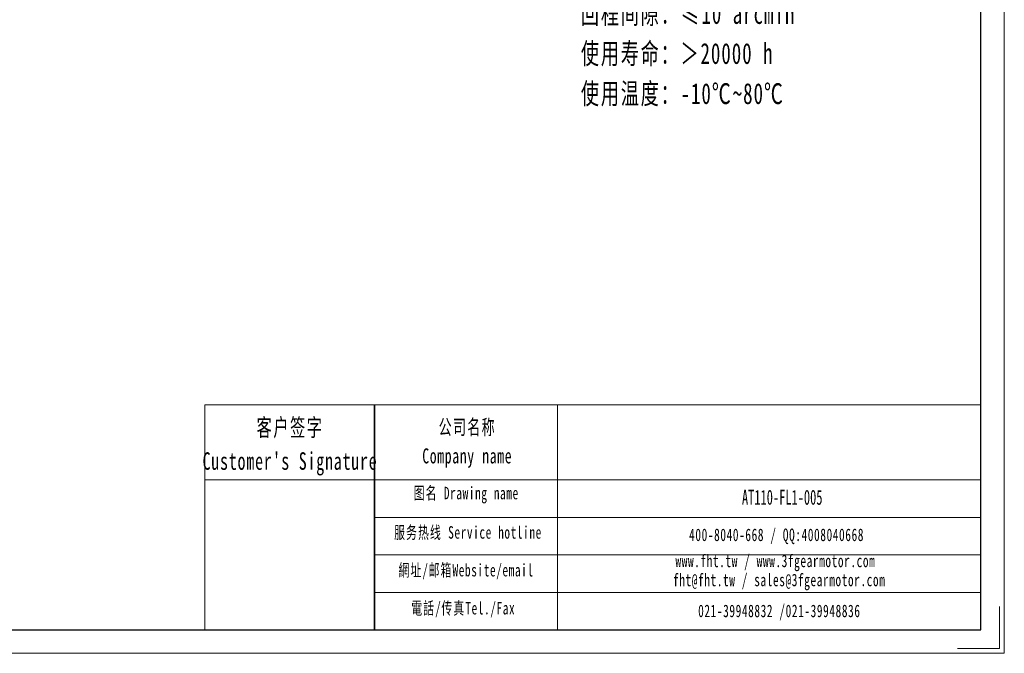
# Model space of a CAD drawing. Header units: millimetres. Extents: x 1110 to 2087, y -85 to 606.
# Tile 3 of 6: x 1598 to 2087, y -85 to 229. Entities that reach past the tile are written whole.
import ezdxf

# ---------------------------------------------------------------- set-up
doc = ezdxf.new("R2010")
doc.units = ezdxf.units.MM
doc.layers.get('0').update_dxf_attribs({"lineweight": 35})
for name, color, linetype, lineweight in [('7标注层', 4, 'Continuous', 18), ('SLD-0', 7, 'Continuous', 18), ('图框_外框线', 7, 'Continuous', 18), ('尺寸线层', 3, 'Continuous', 18)]:
    doc.layers.add(name, color=color, linetype=linetype, lineweight=lineweight)
doc.styles.add('标准', font='txt', dxfattribs={"width": 0.667})

msp = doc.modelspace()

# ---------------------------------------------------------------- linework, layer by layer
msp.add_line((1774.3471, 38.0294), (1774.3471, -73.6678))
at = {"layer": '7标注层', "color": 0}
msp.add_line((1690.089, 38.0294), (1690.089, -73.6487), dxfattribs=at)
at = {"layer": '图框_外框线'}
for p, q in [((1690.089, 38.0294), (1774.3471, 38.0294)), ((1774.3471, 38.0294), (1774.3471, -73.6487)), ((1774.3471, 38.0294), (2075.1726, 38.0294)), ((1865.1295, 38.0294), (1865.1295, -73.6487)), ((1690.089, 0.7624), (1774.3471, 0.7624)), ((1774.3471, 0.7624), (2075.1726, 0.7624)), ((1774.3471, -17.8712), (2075.1726, -17.8712)), ((1774.3471, -36.5047), (2075.1726, -36.5047)), ((1774.3471, -55.1382), (2075.1726, -55.1382))]:
    msp.add_line(p, q, dxfattribs=at)
at = {"layer": '图框_外框线', "color": 3}
msp.add_lwpolyline([(1109.6262, -85.2817), (2086.8057, -85.2817), (2086.8057, 605.7238), (1109.6262, 605.7238)], close=True, dxfattribs=at)
at = {"layer": '图框_外框线', "color": 3, "lineweight": 25}
msp.add_lwpolyline([(1167.7916, -73.6487), (2075.1726, -73.6487), (2075.1726, 594.0907), (1167.7916, 594.0907)], close=True, dxfattribs=at)
at = {"layer": '图框_外框线', "color": 3}
msp.add_lwpolyline([(2084.4791, -62.0156), (2084.4791, -82.9551), (2063.5395, -82.9551)], dxfattribs=at)

# ---------------------------------------------------------------- texts
at = {"layer": 'SLD-0', "color": 1, "attachment_point": 2, "line_spacing_factor": 1.15057, "style": '标准'}
for s, insert, char_height, width in [("\\T1.1;客户签字\\PCustomer's Signature", (1732.3633, 31.1349), 8.695648, 108.174753), ('\\T1.1;公司名称\\PCompany name', (1820.3141, 30.6733), 7.453412, 96.498416), ('\\T1.1;图名 Drawing name', (1819.8046, -2.6725), 6.211177, 79.43278), ('{\\fSimSun|b1|i0|c134|p49;\\H0.73946x;\\W0.91621x;AT110-FL1-005}', (1976.5978, -4.1723), 10, 63.282401), ('\\T1.1;服务热线 Service hotline', (1820.6854, -22.2034), 6.211177, 88.495748), ('\\T1.1;400-8040-668 / QQ:4008040668', (1973.7932, -23.3902), 6.211177, 180.840956), ('\\T1.1;www.fht.tw / www.3fgearmotor.com ', (1973.2205, -36.3272), 6.211177, 181.044533), ('\\T1.1;網址/邮箱Website/email', (1819.7182, -40.9167), 6.211177, 92.115744), ('{\\T1.10000;fht@fht.tw / sales@3fgearmotor.com }', (1975.1135, -45.7852), 6.211177, 181.044533), ('\\T1.1;電話/传真Tel./Fax', (1818.3267, -59.7759), 6.211177, 93.223626), ('\\T1.1;021-39948832 /021-39948836 ', (1975.1784, -61.1339), 6.211177, 138.241196)]:
    msp.add_mtext(s, dxfattribs=dict(at, insert=insert, char_height=char_height, width=width))
at = {"layer": '尺寸线层', "insert": (1876.6965, 376.5661), "char_height": 7.2576, "width": 140.195535, "attachment_point": 1, "line_spacing_factor": 1.15057, "style": '标准'}
msp.add_mtext('\\T1.1;{\\H1.42857x;性能参数：\\P减速比：1:5\\P额定输出力矩：150 N.m\\P最大加速力矩：1.5倍额定扭矩\\P额定输入转速：3000 rpm\\P容许径向力：2700 N\\P容许轴向力：1350 N\\P回程间隙：≤10 arcmin\\P使用寿命：＞20000 h\\P使用温度：-10℃~80℃\\P}', dxfattribs=at)

doc.saveas('drawing.dxf')
